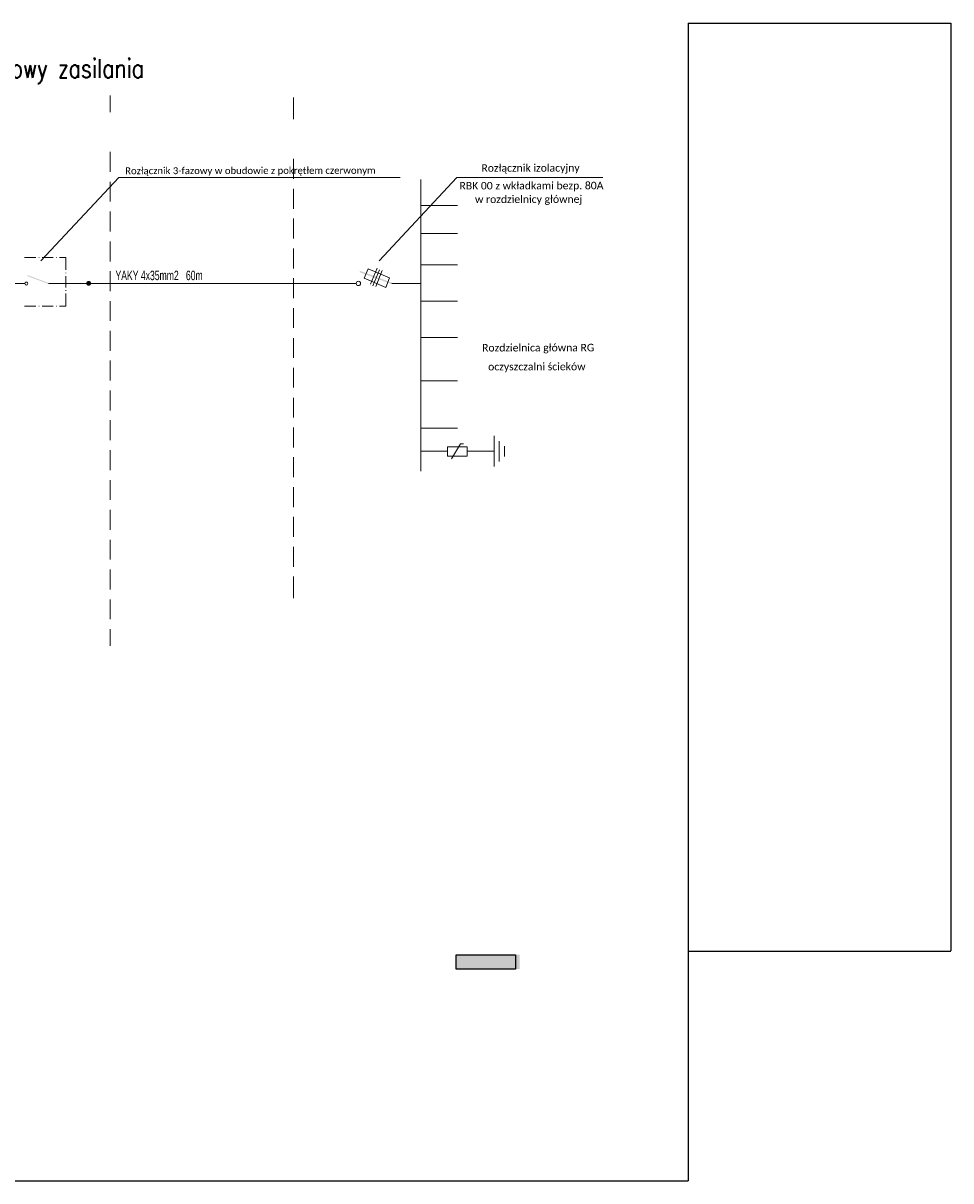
# Model space of a CAD drawing. Header units: millimetres. Extents: x -62780 to 1772512, y -757464 to -52755.
# Tile 29 of 65: x 1713676 to 1716643, y -614799 to -611094. Entities that reach past the tile are written whole.
import ezdxf
from ezdxf.enums import TextEntityAlignment as Align

# ---------------------------------------------------------------- set-up
doc = ezdxf.new("R2010")
doc.units = ezdxf.units.MM
doc.layers.add('C00-00-00', color=7, linetype='Continuous')
for name, color, linetype, true_color in [('C01-01-01', 7, 'Continuous', 0x010101), ('C03-03-03', 7, 'Continuous', 0x030303), ('C04-04-04', 7, 'Continuous', 0x040404), ('C06-06-06', 7, 'Continuous', 0x060606), ('C08-08-08', 7, 'Continuous', 0x080808), ('C09-09-09', 7, 'Continuous', 0x090909), ('C0B-0B-0B', 7, 'Continuous', 0x0b0b0b), ('C0D-0D-0D', 7, 'Continuous', 0x0d0d0d), ('C0E-0E-0E', 7, 'Continuous', 0x0e0e0e), ('C10-10-10', 7, 'Continuous', 0x101010), ('C12-12-12', 7, 'Continuous', 0x121212), ('C13-13-13', 7, 'Continuous', 0x131313), ('C15-15-15', 7, 'Continuous', 0x151515), ('C17-17-17', 7, 'Continuous', 0x171717), ('C19-19-19', 7, 'Continuous', 0x191919), ('C1B-1B-1B', 7, 'Continuous', 0x1b1b1b), ('C1D-1D-1D', 7, 'Continuous', 0x1d1d1d), ('C1F-1F-1F', 7, 'Continuous', 0x1f1f1f), ('C21-21-21', 7, 'Continuous', 0x212121), ('C23-23-23', 7, 'Continuous', 0x232323), ('C24-24-24', 7, 'Continuous', 0x242424)]:
    doc.layers.add(name, color=color, linetype=linetype, true_color=true_color)
doc.layers.add('teksty-gruba', color=7, linetype='Continuous', lineweight=30)
doc.styles.add('gruby', font='calibri.ttf')
doc.styles.get("Standard").update_dxf_attribs({"font": 'simplex.shx', "width": 0.8})
doc.dimstyles.new('ISO-25', dxfattribs={"dimtxt": 2.5, "dimasz": 2.5, "dimexe": 1.25, "dimexo": 0.625, "dimtad": 1, "dimtxsty": 'Standard', "dimcen": 2.5, "dimadec": 0, "dimazin": 0, "dimtfac": 1, "dimtmove": 0, "dimatfit": 3, "dimfxl": 1, "dimarcsym": 0})

# ---------------------------------------------------------------- blocks, each defined once
blk = doc.blocks.new('*D243')
at = {"color": 0, "lineweight": -2}
for p, q in [((459, -17314), (8857, -17314)), ((8856, -17316), (8856, -47011)), ((459, -47014), (8857, -47014))]:
    blk.add_line(p, q, dxfattribs=at)
at = {"color": 0}
for points in [[(8856, -17316), (8855, -17316), (8856, -17314)], [(8855, -47011), (8856, -47011), (8856, -47014)]]:
    blk.add_solid(points, dxfattribs=at)
at = {"layer": 'Defpoints', "color": 0}
for p in [(458, -17314), (458, -47014), (8856, -47014)]:
    blk.add_point(p, dxfattribs=at)
at = {"color": 0, "insert": (8854, -32164), "char_height": 2.5, "attachment_point": 5, "rotation": 90}
blk.add_mtext('29700', dxfattribs=at)
blk = doc.blocks.new('*D244')
at = {"color": 0, "lineweight": -2}
for p, q in [((-41542, -17314), (-41542, -54371)), ((458, -17314), (458, -54371)), ((-41539, -54369), (456, -54369))]:
    blk.add_line(p, q, dxfattribs=at)
at = {"color": 0}
for points in [[(-41539, -54369), (-41539, -54370), (-41542, -54369)], [(456, -54370), (456, -54369), (458, -54369)]]:
    blk.add_solid(points, dxfattribs=at)
at = {"layer": 'Defpoints', "color": 0}
for p in [(-41542, -17314), (458, -17314), (458, -54369)]:
    blk.add_point(p, dxfattribs=at)
at = {"color": 0, "insert": (-20542, -54368), "char_height": 2.5, "attachment_point": 5}
blk.add_mtext('42000', dxfattribs=at)
blk = doc.blocks.new('zw$6995')
at = {"linetype": 'ByBlock'}
h = blk.add_hatch(color=256, dxfattribs=at)
h.set_gradient(color1=(255, 255, 255), centered=1, one_color=1, tint=1)
h.paths.add_polyline_path([(-6961.484, -47135.039), (-6961.484, -47591.441), (-5071.776, -47591.441), (-5071.776, -47135.039)])
h = blk.add_hatch(color=256, dxfattribs=at)
h.set_gradient(color1=(255, 255, 255), centered=1, one_color=1, tint=1)
h.paths.add_polyline_path([(-6822.954, -47132.742), (-4933.247, -47132.742), (-4933.247, -47589.145), (-6822.954, -47589.145)])
at = {"layer": 'C00-00-00'}
h = blk.add_hatch(color=256, dxfattribs=at)
h.dxf.hatch_style = 2
h.paths.add_polyline_path([(-19994.229, -25631.848), (-20684.263, -25407.481), (-20675.796, -25377.848)])
h = blk.add_hatch(color=256, dxfattribs=at)
h.dxf.hatch_style = 2
h.paths.add_polyline_path([(-19994.229, -25631.848), (-20002.696, -25661.481), (-20684.263, -25407.481)])
h = blk.add_hatch(color=256, dxfattribs=at)
h.dxf.hatch_style = 2
h.paths.add_polyline_path([(-9012.963, -25623.381), (-10054.363, -25284.714), (-10037.429, -25242.381)])
h = blk.add_hatch(color=256, dxfattribs=at)
h.dxf.hatch_style = 2
h.paths.add_polyline_path([(-9012.963, -25623.381), (-9029.896, -25665.714), (-10054.363, -25284.714)])
h = blk.add_hatch(color=256, dxfattribs=at)
h.dxf.hatch_style = 2
h.paths.add_polyline_path([(-18686.129, -25695.348), (-18681.896, -25695.348), (-18681.896, -25589.514), (-18686.129, -25589.514)])
h = blk.add_hatch(color=256, dxfattribs=at)
h.dxf.hatch_style = 2
h.paths.add_polyline_path([(-18681.896, -25691.114), (-18677.663, -25691.114), (-18677.663, -25593.748), (-18681.896, -25593.748)])
h = blk.add_hatch(color=256, dxfattribs=at)
h.dxf.hatch_style = 2
h.paths.add_polyline_path([(-18677.663, -25686.881), (-18673.429, -25686.881), (-18673.429, -25597.981), (-18677.663, -25597.981)])
h = blk.add_hatch(color=256, dxfattribs=at)
h.dxf.hatch_style = 2
h.paths.add_polyline_path([(-18673.429, -25682.648), (-18669.196, -25682.648), (-18669.196, -25602.214), (-18673.429, -25602.214)])
h = blk.add_hatch(color=256, dxfattribs=at)
h.dxf.hatch_style = 2
h.paths.add_polyline_path([(-18669.196, -25678.414), (-18664.963, -25678.414), (-18664.963, -25606.448), (-18669.196, -25606.448)])
h = blk.add_hatch(color=256, dxfattribs=at)
h.dxf.hatch_style = 2
h.paths.add_polyline_path([(-18664.963, -25674.181), (-18660.729, -25674.181), (-18660.729, -25610.681), (-18664.963, -25610.681)])
h = blk.add_hatch(color=256, dxfattribs=at)
h.dxf.hatch_style = 2
h.paths.add_polyline_path([(-18660.729, -25657.248), (-18656.496, -25657.248), (-18656.496, -25627.614), (-18660.729, -25627.614)])
at = {"layer": 'C01-01-01'}
h = blk.add_hatch(color=256, dxfattribs=at)
h.dxf.hatch_style = 2
h.paths.add_polyline_path([(-18690.363, -25695.348), (-18686.129, -25695.348), (-18686.129, -25585.281), (-18690.363, -25585.281)])
at = {"layer": 'C03-03-03'}
h = blk.add_hatch(color=256, dxfattribs=at)
h.dxf.hatch_style = 2
h.paths.add_polyline_path([(-18694.596, -25695.348), (-18690.363, -25695.348), (-18690.363, -25585.281), (-18694.596, -25585.281)])
at = {"layer": 'C04-04-04'}
h = blk.add_hatch(color=256, dxfattribs=at)
h.dxf.hatch_style = 2
h.paths.add_polyline_path([(-18698.829, -25695.348), (-18694.596, -25695.348), (-18694.596, -25585.281), (-18698.829, -25585.281)])
at = {"layer": 'C06-06-06'}
h = blk.add_hatch(color=256, dxfattribs=at)
h.dxf.hatch_style = 2
h.paths.add_polyline_path([(-18703.063, -25699.581), (-18698.829, -25699.581), (-18698.829, -25585.281), (-18703.063, -25585.281)])
at = {"layer": 'C08-08-08'}
h = blk.add_hatch(color=256, dxfattribs=at)
h.dxf.hatch_style = 2
h.paths.add_polyline_path([(-18707.296, -25699.581), (-18703.063, -25699.581), (-18703.063, -25581.048), (-18707.296, -25581.048)])
at = {"layer": 'C09-09-09'}
h = blk.add_hatch(color=256, dxfattribs=at)
h.dxf.hatch_style = 2
h.paths.add_polyline_path([(-18711.529, -25699.581), (-18707.296, -25699.581), (-18707.296, -25581.048), (-18711.529, -25581.048)])
at = {"layer": 'C0B-0B-0B'}
h = blk.add_hatch(color=256, dxfattribs=at)
h.dxf.hatch_style = 2
h.paths.add_polyline_path([(-18715.763, -25699.581), (-18711.529, -25699.581), (-18711.529, -25581.048), (-18715.763, -25581.048)])
at = {"layer": 'C0D-0D-0D'}
h = blk.add_hatch(color=256, dxfattribs=at)
h.dxf.hatch_style = 2
h.paths.add_polyline_path([(-18719.996, -25703.814), (-18715.763, -25703.814), (-18715.763, -25581.048), (-18719.996, -25581.048)])
at = {"layer": 'C0E-0E-0E'}
h = blk.add_hatch(color=256, dxfattribs=at)
h.dxf.hatch_style = 2
h.paths.add_polyline_path([(-18724.229, -25699.581), (-18719.996, -25699.581), (-18719.996, -25581.048), (-18724.229, -25581.048)])
at = {"layer": 'C10-10-10'}
h = blk.add_hatch(color=256, dxfattribs=at)
h.dxf.hatch_style = 2
h.paths.add_polyline_path([(-18728.463, -25699.581), (-18724.229, -25699.581), (-18724.229, -25581.048), (-18728.463, -25581.048)])
at = {"layer": 'C12-12-12'}
h = blk.add_hatch(color=256, dxfattribs=at)
h.dxf.hatch_style = 2
h.paths.add_polyline_path([(-18732.696, -25699.581), (-18728.463, -25699.581), (-18728.463, -25581.048), (-18732.696, -25581.048)])
at = {"layer": 'C13-13-13'}
h = blk.add_hatch(color=256, dxfattribs=at)
h.dxf.hatch_style = 2
h.paths.add_polyline_path([(-18736.929, -25695.348), (-18732.696, -25695.348), (-18732.696, -25585.281), (-18736.929, -25585.281)])
at = {"layer": 'C15-15-15'}
h = blk.add_hatch(color=256, dxfattribs=at)
h.dxf.hatch_style = 2
h.paths.add_polyline_path([(-18741.163, -25695.348), (-18736.929, -25695.348), (-18736.929, -25585.281), (-18741.163, -25585.281)])
at = {"layer": 'C17-17-17'}
h = blk.add_hatch(color=256, dxfattribs=at)
h.dxf.hatch_style = 2
h.paths.add_polyline_path([(-18745.396, -25695.348), (-18741.163, -25695.348), (-18741.163, -25585.281), (-18745.396, -25585.281)])
at = {"layer": 'C19-19-19'}
h = blk.add_hatch(color=256, dxfattribs=at)
h.dxf.hatch_style = 2
h.paths.add_polyline_path([(-18749.629, -25695.348), (-18745.396, -25695.348), (-18745.396, -25589.514), (-18749.629, -25589.514)])
at = {"layer": 'C1B-1B-1B'}
h = blk.add_hatch(color=256, dxfattribs=at)
h.dxf.hatch_style = 2
h.paths.add_polyline_path([(-18753.863, -25691.114), (-18749.629, -25691.114), (-18749.629, -25593.748), (-18753.863, -25593.748)])
at = {"layer": 'C1D-1D-1D'}
h = blk.add_hatch(color=256, dxfattribs=at)
h.dxf.hatch_style = 2
h.paths.add_polyline_path([(-18758.096, -25686.881), (-18753.863, -25686.881), (-18753.863, -25597.981), (-18758.096, -25597.981)])
at = {"layer": 'C1F-1F-1F'}
h = blk.add_hatch(color=256, dxfattribs=at)
h.dxf.hatch_style = 2
h.paths.add_polyline_path([(-18762.329, -25682.648), (-18758.096, -25682.648), (-18758.096, -25602.214), (-18762.329, -25602.214)])
at = {"layer": 'C21-21-21'}
h = blk.add_hatch(color=256, dxfattribs=at)
h.dxf.hatch_style = 2
h.paths.add_polyline_path([(-18766.563, -25678.414), (-18762.329, -25678.414), (-18762.329, -25606.448), (-18766.563, -25606.448)])
at = {"layer": 'C23-23-23'}
h = blk.add_hatch(color=256, dxfattribs=at)
h.dxf.hatch_style = 2
h.paths.add_polyline_path([(-18770.796, -25674.181), (-18766.563, -25674.181), (-18766.563, -25610.681), (-18770.796, -25610.681)])
at = {"layer": 'C24-24-24'}
h = blk.add_hatch(color=256, dxfattribs=at)
h.dxf.hatch_style = 2
h.paths.add_polyline_path([(-18775.029, -25657.248), (-18770.796, -25657.248), (-18770.796, -25627.614), (-18775.029, -25627.614)])
at = {"color": 7, "linetype": 'ByBlock', "true_color": 0xffffff}
blk.add_lwpolyline([(-6961.484, -47135.039), (-5071.776, -47135.039), (-5071.776, -47591.441), (-6961.484, -47591.441)], close=True, dxfattribs=at)
at = {"layer": 'C00-00-00', "lineweight": 0}
for points in [[(-18034.196, -19628.981), (-18034.196, -20162.381)], [(-12162.563, -19692.481), (-12162.563, -20390.981)], [(-18034.196, -21436.614), (-18034.196, -22071.614)], [(-12162.563, -21660.981), (-12162.563, -22300.214)], [(-20243.996, -24920.648), (-17759.029, -22253.648)], [(-18034.196, -22389.114), (-18034.196, -23024.114)], [(-17759.029, -22253.648), (-8758.963, -22253.648)], [(-9423.596, -24920.648), (-6942.863, -22253.648)], [(-8094.329, -22321.381), (-8094.329, -31651.648)], [(-6942.863, -22253.648), (-2277.738, -22257.881)], [(-12162.563, -22617.714), (-12162.563, -23252.714)], [(-18034.196, -23345.848), (-18034.196, -23980.848)], [(-8098.563, -23155.348), (-6917.463, -23155.348)], [(-12162.563, -23570.214), (-12162.563, -24209.448)], [(-8098.563, -24048.581), (-6917.463, -24048.581)], [(-18034.196, -24298.348), (-18034.196, -24937.581)], [(-20768.929, -24810.581), (-20404.863, -24810.581)], [(-20315.963, -24810.581), (-20299.029, -24810.581)], [(-20210.129, -24810.581), (-19850.296, -24810.581)], [(-19761.396, -24810.581), (-19744.463, -24810.581)], [(-19655.563, -24810.581), (-19448.129, -24810.581)], [(-19448.129, -24810.581), (-19448.129, -25212.748)], [(-12162.563, -24526.948), (-12162.563, -25161.948)], [(-9702.996, -25669.948), (-9495.563, -25157.714)], [(-8098.563, -25047.648), (-6917.463, -25047.648)], [(-19448.129, -25305.881), (-19448.129, -25318.581)], [(-19448.129, -25411.714), (-19448.129, -25771.548)], [(-18034.196, -25255.081), (-18034.196, -25890.081)], [(-12162.563, -25479.448), (-12162.563, -26118.681)], [(-10092.463, -25572.581), (-10092.463, -25568.348)], [(-9626.796, -25716.514), (-9419.363, -25204.281)], [(-9537.896, -25746.148), (-9330.463, -25229.681)], [(-22280.229, -25644.548), (-20760.463, -25644.548)], [(-20751.996, -25623.381), (-20760.463, -25648.781)], [(-20751.996, -25623.381), (-20760.463, -25648.781)], [(-20760.463, -25648.781), (-20760.463, -25644.548)], [(-20760.463, -25648.781), (-20751.996, -25669.948)], [(-20760.463, -25648.781), (-20751.996, -25669.948)], [(-20735.063, -25606.448), (-20751.996, -25623.381)], [(-20735.063, -25606.448), (-20751.996, -25623.381)], [(-20751.996, -25623.381), (-20751.996, -25619.148)], [(-20751.996, -25669.948), (-20751.996, -25665.714)], [(-20751.996, -25669.948), (-20735.063, -25686.881)], [(-20751.996, -25669.948), (-20735.063, -25686.881)], [(-20713.896, -25602.214), (-20735.063, -25606.448)], [(-20713.896, -25602.214), (-20735.063, -25606.448)], [(-20735.063, -25606.448), (-20735.063, -25602.214)], [(-20735.063, -25686.881), (-20735.063, -25682.648)], [(-20735.063, -25686.881), (-20713.896, -25695.348)], [(-20735.063, -25686.881), (-20713.896, -25695.348)], [(-20713.896, -25602.214), (-20713.896, -25597.981)], [(-20688.496, -25606.448), (-20713.896, -25602.214)], [(-20688.496, -25606.448), (-20713.896, -25602.214)], [(-20713.896, -25695.348), (-20688.496, -25686.881)], [(-20713.896, -25695.348), (-20688.496, -25686.881)], [(-20713.896, -25695.348), (-20713.896, -25691.114)], [(-20688.496, -25606.448), (-20688.496, -25602.214)], [(-20671.563, -25623.381), (-20688.496, -25606.448)], [(-20671.563, -25623.381), (-20688.496, -25606.448)], [(-20688.496, -25686.881), (-20671.563, -25669.948)], [(-20688.496, -25686.881), (-20671.563, -25669.948)], [(-20688.496, -25686.881), (-20688.496, -25682.648)], [(-20671.563, -25623.381), (-20671.563, -25619.148)], [(-20667.329, -25648.781), (-20671.563, -25623.381)], [(-20667.329, -25648.781), (-20671.563, -25623.381)], [(-20671.563, -25669.948), (-20667.329, -25648.781)], [(-20671.563, -25669.948), (-20667.329, -25648.781)], [(-20671.563, -25669.948), (-20671.563, -25665.714)], [(-20667.329, -25648.781), (-20667.329, -25644.548)], [(-20667.329, -25648.781), (-20667.329, -25644.548)], [(-20006.929, -25644.548), (-10160.196, -25644.548)], [(-19448.129, -25860.448), (-19448.129, -25877.381)], [(-10155.963, -25619.148), (-10160.196, -25644.548)], [(-10155.963, -25619.148), (-10160.196, -25644.548)], [(-10160.196, -25644.548), (-10160.196, -25640.314)], [(-10160.196, -25644.548), (-10155.963, -25669.948)], [(-10160.196, -25644.548), (-10155.963, -25669.948)], [(-10139.029, -25593.748), (-10155.963, -25619.148)], [(-10139.029, -25593.748), (-10155.963, -25619.148)], [(-10155.963, -25619.148), (-10155.963, -25614.914)], [(-10155.963, -25669.948), (-10155.963, -25665.714)], [(-10155.963, -25669.948), (-10139.029, -25695.348)], [(-10155.963, -25669.948), (-10139.029, -25695.348)], [(-10117.863, -25581.048), (-10139.029, -25593.748)], [(-10117.863, -25581.048), (-10139.029, -25593.748)], [(-10139.029, -25593.748), (-10139.029, -25589.514)], [(-10139.029, -25695.348), (-10139.029, -25691.114)], [(-10139.029, -25695.348), (-10117.863, -25708.048)], [(-10139.029, -25695.348), (-10117.863, -25708.048)], [(-10092.463, -25572.581), (-10117.863, -25581.048)], [(-10092.463, -25572.581), (-10117.863, -25581.048)], [(-10117.863, -25581.048), (-10117.863, -25576.814)], [(-10117.863, -25708.048), (-10117.863, -25703.814)], [(-10117.863, -25708.048), (-10092.463, -25712.281)], [(-10117.863, -25708.048), (-10092.463, -25712.281)], [(-10062.829, -25581.048), (-10092.463, -25572.581)], [(-10062.829, -25581.048), (-10092.463, -25572.581)], [(-10092.463, -25712.281), (-10062.829, -25708.048)], [(-10092.463, -25712.281), (-10062.829, -25708.048)], [(-10092.463, -25712.281), (-10092.463, -25708.048)], [(-10062.829, -25581.048), (-10062.829, -25576.814)], [(-10041.663, -25593.748), (-10062.829, -25581.048)], [(-10041.663, -25593.748), (-10062.829, -25581.048)], [(-10062.829, -25708.048), (-10041.663, -25695.348)], [(-10062.829, -25708.048), (-10041.663, -25695.348)], [(-10062.829, -25708.048), (-10062.829, -25703.814)], [(-10041.663, -25593.748), (-10041.663, -25589.514)], [(-10028.963, -25619.148), (-10041.663, -25593.748)], [(-10028.963, -25619.148), (-10041.663, -25593.748)], [(-10041.663, -25695.348), (-10028.963, -25669.948)], [(-10041.663, -25695.348), (-10028.963, -25669.948)], [(-10041.663, -25695.348), (-10041.663, -25691.114)], [(-10028.963, -25619.148), (-10028.963, -25614.914)], [(-10020.496, -25644.548), (-10028.963, -25619.148)], [(-10020.496, -25644.548), (-10028.963, -25619.148)], [(-10028.963, -25669.948), (-10020.496, -25644.548)], [(-10028.963, -25669.948), (-10020.496, -25644.548)], [(-10028.963, -25669.948), (-10028.963, -25665.714)], [(-10020.496, -25644.548), (-10020.496, -25640.314)], [(-10020.496, -25644.548), (-10020.496, -25640.314)], [(-9021.429, -25644.548), (-8094.329, -25644.548)], [(-19448.129, -25966.281), (-19448.129, -26372.681)], [(-18034.196, -26207.581), (-18034.196, -26846.814)], [(-8098.563, -26207.581), (-6917.463, -26207.581)], [(-20404.863, -26372.681), (-20768.929, -26372.681)], [(-20299.029, -26372.681), (-20315.963, -26372.681)], [(-19850.296, -26372.681), (-20210.129, -26372.681)], [(-19744.463, -26372.681), (-19761.396, -26372.681)], [(-19448.129, -26372.681), (-19655.563, -26372.681)], [(-12162.563, -26436.181), (-12162.563, -27071.181)], [(-18034.196, -27164.314), (-18034.196, -27799.314)], [(-12162.563, -27392.914), (-12162.563, -28027.914)], [(-8098.563, -27380.214), (-6917.463, -27380.214)], [(-18034.196, -28116.814), (-18034.196, -28756.048)], [(-12162.563, -28345.414), (-12162.563, -28980.414)], [(-8098.563, -28760.281), (-6917.463, -28760.281)], [(-18034.196, -29073.548), (-18034.196, -29708.548)], [(-12162.563, -29302.148), (-12162.563, -29937.148)], [(-18034.196, -30026.048), (-18034.196, -30665.281)], [(-12162.563, -30254.648), (-12162.563, -30893.881)], [(-8098.563, -30280.048), (-6917.463, -30280.048)], [(-5749.063, -30525.581), (-5749.063, -31507.714)], [(-5583.963, -30690.681), (-5583.963, -31342.614)], [(-18034.196, -30982.781), (-18034.196, -31617.781)], [(-8094.329, -31016.648), (-7239.196, -31016.648)], [(-7116.429, -31257.948), (-6828.563, -30775.348)], [(-6828.563, -30775.348), (-6731.196, -30775.348)], [(-6612.663, -31016.648), (-6189.329, -31016.648)], [(-6608.429, -31016.648), (-5749.063, -31016.648)], [(-5418.863, -30851.548), (-5418.863, -31181.748)], [(-12162.563, -31211.381), (-12162.563, -31846.381)], [(-18034.196, -31939.514), (-18034.196, -32574.514)], [(-12162.563, -32163.881), (-12162.563, -32803.114)], [(-18034.196, -32892.014), (-18034.196, -33527.014)], [(-12162.563, -33120.614), (-12162.563, -33755.614)], [(-18034.196, -33848.748), (-18034.196, -34483.748)], [(-12162.563, -34073.114), (-12162.563, -34712.348)], [(-18034.196, -34801.248), (-18034.196, -35440.481)], [(-12162.563, -35029.848), (-12162.563, -35724.114)], [(-18034.196, -35757.981), (-18034.196, -36392.981)], [(-18034.196, -36710.481), (-18034.196, -37243.881)]]:
    blk.add_lwpolyline(points, dxfattribs=at)
for points in [[(-9906.196, -25479.448), (-9783.429, -25174.648), (-9093.396, -25470.981), (-9216.163, -25775.781)], [(-7239.196, -31169.048), (-7239.196, -30872.714), (-6612.663, -30872.714), (-6612.663, -31169.048)]]:
    blk.add_lwpolyline(points, close=True, dxfattribs=at)
blk.add_circle((-18717.879, -25642.431), 61.383, dxfattribs=at)
at = {"color": 0, "insert": (-25261.795, -18461.046, 2), "char_height": 600, "attachment_point": 1}
blk.add_mtext('Schemat ideowy zasilania ', dxfattribs=at)
at = {"layer": 'C00-00-00', "insert": (-17860.63, -25237.887), "char_height": 300.8368, "attachment_point": 1}
blk.add_mtext('{\\Farialnarrow|c0;Y\\Farialnarrow|c238;A\\Farialnarrow|c0;KY 4x\\Farialnarrow|c238;35\\Farialnarrow|c0;mm2   6\\Farialnarrow|c238;0\\Farialnarrow|c0;m}', dxfattribs=at)
at = {"layer": 'teksty-gruba', "style": 'gruby'}
for s, height, p in [('Rozłącznik izolacyjny', 240, (-4585.606, -21946.714)), ('Rozłącznik 3-fazowy w obudowie z pokrętłem czerwonym ', 220, (-13507.099, -22031.728)), ('RBK 00 z wkładkami bezp. 80A', 240, (-4555.963, -22513.893)), ('w rozdzielnicy głównej', 240, (-4646.314, -22948.392)), (' Rozdzielnica główna RG', 240, (-4384.037, -27701.146)), ('oczyszczalni ścieków', 240, (-4384.037, -28305.852))]:
    blk.add_text(s, height=height, rotation=0.1, dxfattribs=at).set_placement(p, align=Align.MIDDLE_CENTER)
at = {"color": 1}
dim = blk.add_linear_dim(base=(458.486, -54369.425), p1=(-41541.514, -17313.518), p2=(458.486, -17313.518), dimstyle='ISO-25', dxfattribs=at)
dim.commit()
dim.dimension.update_dxf_attribs({"geometry": '*D244', "text_midpoint": (-20541.514, -54369.425), "dimtype": 160})
dim = blk.add_linear_dim(base=(8855.898, -47013.518), p1=(458.486, -17313.518), p2=(458.486, -47013.518), angle=90, dimstyle='ISO-25', dxfattribs=at)
dim.commit()
dim.dimension.update_dxf_attribs({"geometry": '*D243', "text_midpoint": (8854.023, -32163.518)})

msp = doc.modelspace()

# ---------------------------------------------------------------- block references
at = {"color": 7, "xscale": 0.1, "yscale": 0.1, "zscale": 0.1}
msp.add_blockref('zw$6995', (1715757.6861, -609362.2814), dxfattribs=at)

doc.saveas('drawing.dxf')
